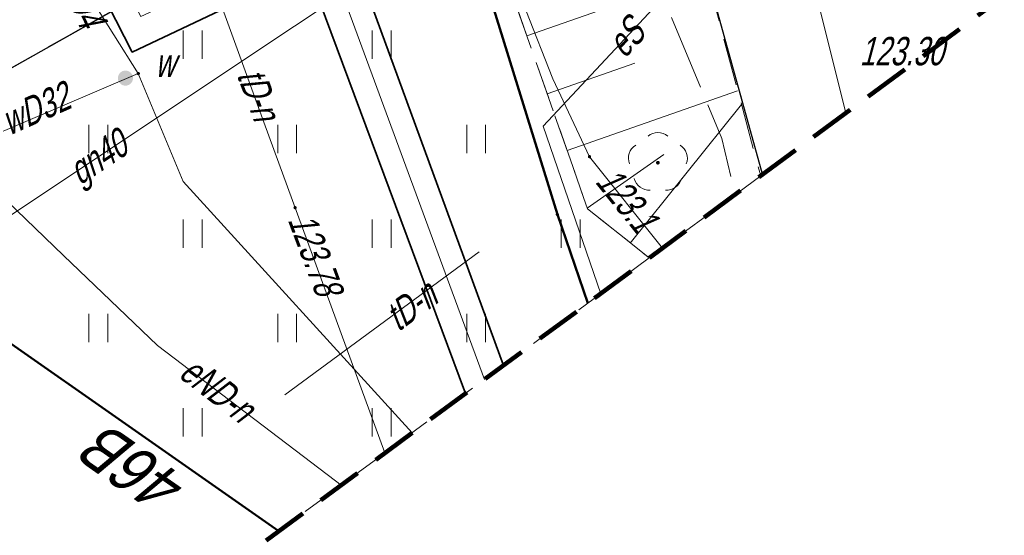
# Model space of a CAD drawing. Extents: x 7463256 to 7464485, y 5957341 to 5958260.
# Tile 59 of 256: x 7463654 to 7463680, y 5957417 to 5957431. Entities that reach past the tile are written whole.
import ezdxf
from ezdxf.enums import TextEntityAlignment as Align

# ---------------------------------------------------------------- set-up
doc = ezdxf.new("R2010")
doc.units = 0
doc.header["$MEASUREMENT"] = 0
for name, pattern in [('1.5_0.5', [2, 1.5, -0.5]), ('218-500', [1, 0.5, -0.5]), ('4', [1.8, 1.2, -0.6]), ('l219_500', [0]), ('mz1.0_0.5', [1.5, 1, -0.5]), ('mz1.25_0.5', [1.75, 1.25, -0.5]), ('mz2.0_0.5', [2.5, 2, -0.5])]:
    doc.linetypes.add(name, pattern=pattern)
doc.layers.get('0').update_dxf_attribs({"color": 2, "linetype": 'CONTINUOUS', "lineweight": 5})
for name, color, linetype in [('000 Inne (niezydentyfikowane)', 7, 'CONTINUOUS'), ('203-Punkt załamania granicy działki nie stabilizowany', 7, 'CONTINUOUS'), ('218-Granica użytku', 7, 'CONTINUOUS'), ('219-Linia granicy', 7, 'CONTINUOUS'), ('238-Punkt adresowy budynku', 7, 'CONTINUOUS'), ('312-Budynek (powierzchnia)', 7, 'CONTINUOUS'), ('drzewo liściaste (punkt)', 7, 'CONTINUOUS'), ('jezdnia (powierzchnia)', 7, 'CONTINUOUS'), ('krawężnik (linia)', 7, 'CONTINUOUS'), ('Obszar opracowania', 7, 'CONTINUOUS'), ('przewód ciepłowniczy (linia)', 7, 'CONTINUOUS'), ('przewód elektroenergetyczny (linia)', 7, 'CONTINUOUS'), ('przewód elektroenergetyczny (linia)-Atr1', 7, 'CONTINUOUS'), ('przewód gazowy (linia)', 7, 'CONTINUOUS'), ('przewód gazowy (linia)-Atr1', 7, 'CONTINUOUS'), ('przewód kanalizacyjny (linia)', 7, 'CONTINUOUS'), ('przewód telekomunikacyjny (linia)', 7, 'CONTINUOUS'), ('przewód telekomunikacyjny (linia)-Atr1', 7, 'CONTINUOUS'), ('przewód telekomunikacyjny - projektowany lub w budowie (linia) - ob. projektowany', 7, 'CONTINUOUS'), ('przewód wodociągowy (linia)', 7, 'CONTINUOUS'), ('przewód wodociągowy (linia)-Atr1', 7, 'CONTINUOUS'), ('punkt o określonej wysokości (sieć elektroenergetyczna)', 7, 'CONTINUOUS'), ('punkt o określonej wysokości (sieć elektroenergetyczna)-Atr2', 7, 'CONTINUOUS'), ('punkt o określonej wysokości (sieć telekomunikacyjna)', 7, 'CONTINUOUS'), ('punkt o określonej wysokości (sieć telekomunikacyjna)-Atr2', 7, 'CONTINUOUS'), ('punkt o określonej wysokości (sieć wodociągowa)', 7, 'CONTINUOUS'), ('punkt o określonej wysokości (sieć wodociągowa)-Atr2', 7, 'CONTINUOUS'), ('punkt wysokościowy sztuczny-Atr2', 7, 'CONTINUOUS'), ('rura ochronna - przewód ciepłowniczy (linia)', 7, 'CONTINUOUS'), ('rura ochronna - przewód elektroenergetyczny (linia)', 7, 'CONTINUOUS'), ('skarpa nieumocniona (powierzchnia)', 7, 'CONTINUOUS'), ('trawnik (powierzchnia)', 7, 'CONTINUOUS'), ('trawnik (powierzchnia) - symbol', 7, 'CONTINUOUS'), ('zasuwa - siec wodociągowa (punkt)', 7, 'CONTINUOUS'), ('zasuwa - siec wodociągowa (punkt)-Atr17', 7, 'CONTINUOUS')]:
    doc.layers.add(name, color=color, linetype=linetype)
doc.styles.get("Standard").update_dxf_attribs({"font": 'txt', "width": 0.75})

# ---------------------------------------------------------------- blocks, each defined once
blk = doc.blocks.new('US25')
at = {"linetype": 'Continuous', "lineweight": 0}
h = blk.add_hatch(color=0, dxfattribs=at)
edge = h.paths.add_edge_path()
edge.add_arc((0, 0), 0.2, 0, 360)
blk = doc.blocks.new('PW01')
at = {"linetype": 'Continuous', "lineweight": 13}
h = blk.add_hatch(color=0, dxfattribs=at)
edge = h.paths.add_edge_path()
edge.add_arc((0, 0), 0.045, 0, 360)
blk = doc.blocks.new('OP021')
at = {"linetype": 'Continuous', "lineweight": 13}
h = blk.add_hatch(color=0, dxfattribs=at)
edge = h.paths.add_edge_path()
edge.add_arc((0, 0), 0.05, 0, 360)
at = {"color": 0, "linetype": 'Continuous', "lineweight": 13}
for centre, start, end in [((0, 0.4), 49.272, 130.728), ((-0.38, 0.124), 121.308, 202.548), ((0.38, 0.124), 337.452, 58.692), ((-0.235, -0.324), 193.221, 274.871), ((0.235, -0.324), 265.129, 346.779)]:
    blk.add_arc(centre, 0.4, start, end, dxfattribs=at)
blk = doc.blocks.new('TU04')
at = {"color": 0, "linetype": 'Continuous', "lineweight": 13}
for p, q in [((0, 0), (0, 0.75)), ((0.5, 0), (0.5, 0.75))]:
    blk.add_line(p, q, dxfattribs=at)
blk = doc.blocks.new('203')
at = {"linetype": 'Continuous', "lineweight": 0}
h = blk.add_hatch(color=0, dxfattribs=at)
edge = h.paths.add_edge_path()
edge.add_arc((0, 0), 0.045, 0, 360)

msp = doc.modelspace()

# ---------------------------------------------------------------- linework, layer by layer
at = {"layer": '000 Inne (niezydentyfikowane)', "color": 7, "linetype": 'Continuous', "lineweight": 13}
for p, q in [((7463667.8, 5957430.09), (7463672.55, 5957431.75)), ((7463668.34, 5957428.55), (7463670.66, 5957429.37)), ((7463668.87, 5957427.05), (7463673.38, 5957428.63)), ((7463670.54, 5957424.6), (7463673.48, 5957428.27)), ((7463669.4, 5957425.53), (7463671.43, 5957426.95))]:
    msp.add_line(p, q, dxfattribs=at)
at = {"layer": '218-Granica użytku', "color": 3, "linetype": '218-500', "lineweight": 18, "flags": 128}
for points in [[(7463668.61, 5957425.36), (7463663.17, 5957442.93)], [(7463669.419, 5957423.013), (7463668.61, 5957425.36)]]:
    msp.add_lwpolyline(points, dxfattribs=at)
at = {"layer": '219-Linia granicy', "color": 3, "linetype": 'l219_500', "lineweight": 50, "flags": 128}
for points in [[(7463668.61, 5957425.36), (7463663.17, 5957442.93)], [(7463669.419, 5957423.013), (7463668.61, 5957425.36)]]:
    msp.add_lwpolyline(points, dxfattribs=at)
at = {"layer": '312-Budynek (powierzchnia)', "color": 7, "linetype": 'Continuous', "lineweight": 50, "flags": 128}
msp.add_lwpolyline([(7463649.91, 5957424.9), (7463661.237, 5957416.978)], dxfattribs=at)
at = {"layer": 'jezdnia (powierzchnia)', "color": 7, "linetype": '1.5_0.5', "lineweight": 18, "flags": 128}
for points in [[(7463674.042, 5957426.423), (7463672.21, 5957433.03), (7463672.09, 5957433.51), (7463671.97, 5957433.98), (7463671.86, 5957434.46), (7463671.75, 5957434.94), (7463671.64, 5957435.42), (7463671.54, 5957435.9), (7463671.44, 5957436.38), (7463671.35, 5957436.86), (7463671.26, 5957437.34), (7463671.17, 5957437.83), (7463671.09, 5957438.31), (7463671.02, 5957438.8), (7463670.94, 5957439.28), (7463670.87, 5957439.77), (7463670.81, 5957440.26), (7463670.75, 5957440.74), (7463670.69, 5957441.23), (7463670.62, 5957441.71), (7463670.56, 5957442.2), (7463670.5, 5957442.68), (7463670.44, 5957443.16), (7463670.38, 5957443.65), (7463670.32, 5957444.13), (7463670.27, 5957444.62), (7463670.21, 5957445.1), (7463670.16, 5957445.59), (7463670.11, 5957446.07), (7463670.06, 5957446.56), (7463670.01, 5957447.04), (7463669.96, 5957447.53), (7463669.92, 5957448.01), (7463669.87, 5957448.5), (7463669.83, 5957448.98), (7463669.79, 5957449.47), (7463669.76, 5957449.93), (7463669.72, 5957450.4), (7463669.7, 5957450.87), (7463669.68, 5957451.33), (7463669.66, 5957451.8), (7463669.64, 5957452.26), (7463669.63, 5957452.73), (7463669.63, 5957453.19), (7463669.63, 5957453.66), (7463669.63, 5957454.13), (7463669.64, 5957454.59), (7463669.65, 5957455.06), (7463669.66, 5957455.52), (7463669.68, 5957455.99), (7463669.69, 5957456.45), (7463669.7, 5957456.92), (7463669.71, 5957457.38), (7463669.72, 5957457.84), (7463669.74, 5957458.3), (7463669.76, 5957458.77), (7463669.78, 5957459.23), (7463669.81, 5957459.69), (7463669.84, 5957460.15), (7463669.87, 5957460.62), (7463669.9, 5957461.08), (7463669.93, 5957461.54), (7463669.97, 5957462), (7463670, 5957462.47), (7463670.03, 5957462.94), (7463670.07, 5957463.4), (7463670.11, 5957463.87), (7463670.16, 5957464.34), (7463670.22, 5957464.8), (7463670.28, 5957465.27), (7463670.35, 5957465.73), (7463670.43, 5957466.2), (7463670.5, 5957466.66), (7463670.59, 5957467.12), (7463677.87, 5957449.36), (7463677.88, 5957448.89), (7463677.9, 5957448.43), (7463677.92, 5957447.96), (7463677.94, 5957447.49), (7463677.96, 5957447.03), (7463677.99, 5957446.56), (7463678.02, 5957446.09), (7463678.06, 5957445.63), (7463678.09, 5957445.16), (7463678.13, 5957444.7), (7463678.18, 5957444.23), (7463678.23, 5957443.77), (7463678.28, 5957443.3), (7463678.33, 5957442.84), (7463678.39, 5957442.36), (7463678.46, 5957441.87), (7463678.52, 5957441.39), (7463678.59, 5957440.9), (7463678.66, 5957440.42), (7463678.73, 5957439.93), (7463678.8, 5957439.45), (7463678.88, 5957438.97), (7463678.96, 5957438.49), (7463679.04, 5957438), (7463679.12, 5957437.52), (7463679.2, 5957437.04), (7463679.29, 5957436.56), (7463680.435, 5957431.139)], [(7463662.48, 5957439.95), (7463664.59, 5957435.13), (7463646.209, 5957424.761)]]:
    msp.add_lwpolyline(points, dxfattribs=at)
at = {"layer": 'krawężnik (linia)', "color": 7, "linetype": 'Continuous', "lineweight": 25, "flags": 128}
for points in [[(7463646.209, 5957424.761), (7463664.59, 5957435.13), (7463662.48, 5957439.95), (7463657.93, 5957449.86), (7463657.65, 5957451.61)], [(7463674.042, 5957426.423), (7463672.21, 5957433.03)]]:
    msp.add_lwpolyline(points, dxfattribs=at)
at = {"layer": 'Obszar opracowania', "color": 132, "linetype": '4', "lineweight": 200, "flags": 128}
msp.add_lwpolyline([(7463648.63, 5957598.42), (7463381.17, 5957559), (7463352.31, 5957567.45), (7463255.88, 5957568.85), (7463280.41, 5957340.9), (7463468.95, 5957378.08), (7463536.66, 5957509.53), (7463626.95, 5957460.4), (7463653.5, 5957411.27), (7463734.5, 5957471.02), (7463879.22, 5957698.07), (7464314.97, 5957939.96), (7464470.72, 5957945.23), (7464483.34, 5958244.06), (7464262.86, 5958260.06), (7464240.11, 5958013.73), (7463789.91, 5957739.13), (7463712.41, 5957593.35)], close=True, dxfattribs=at)
at = {"layer": 'przewód ciepłowniczy (linia)', "color": 212, "linetype": 'Continuous', "lineweight": 18, "flags": 128}
msp.add_lwpolyline([(7463655.09, 5957435.42), (7463657.59, 5957430.6), (7463662.33, 5957432.8), (7463666.682, 5957420.994)], dxfattribs=at)
at = {"layer": 'przewód elektroenergetyczny (linia)', "color": 1, "linetype": 'Continuous', "lineweight": 18, "flags": 128}
for points in [[(7463651.411, 5957598.199), (7463651.48, 5957584.91), (7463651.38, 5957565.24), (7463651.36, 5957562.34), (7463652.25, 5957541.98), (7463652.03, 5957539.46), (7463651.08, 5957537.88), (7463645.2, 5957532.52), (7463638.78, 5957527.04), (7463636.21, 5957524.93), (7463638.44, 5957518.02), (7463639.3, 5957516.14), (7463641.02, 5957511.94), (7463636.62, 5957502), (7463636.79, 5957501.27), (7463637.6, 5957500.71), (7463650.99, 5957479.09), (7463658.5, 5957464.26), (7463659.74, 5957461.92), (7463669.02, 5957441.09), (7463671.79, 5957431.51), (7463668.23, 5957427.7), (7463669.759, 5957423.264)], [(7463671.394, 5957424.469), (7463669.46, 5957426.89), (7463668.49, 5957428.95), (7463664.92, 5957438.05), (7463660.91, 5957447.88), (7463658.78, 5957453.79), (7463657.27, 5957457.64)], [(7463662.892, 5957418.198), (7463662.74, 5957418.31), (7463658.03, 5957421.89), (7463655.54, 5957424.27), (7463651.3, 5957428.36), (7463649.64, 5957430.5), (7463648.74, 5957431.82)]]:
    msp.add_lwpolyline(points, dxfattribs=at)
at = {"layer": 'przewód gazowy (linia)', "color": 40, "linetype": 'Continuous', "lineweight": 18, "flags": 128}
msp.add_lwpolyline([(7463646.968, 5957423.357), (7463649.18, 5957426.18), (7463649.86, 5957426.27), (7463652.41, 5957424.19), (7463661.05, 5957429.95), (7463664, 5957431.91), (7463665.82, 5957433.13), (7463666.06, 5957433.26), (7463668.4, 5957434.65), (7463670.45, 5957435.61), (7463679.38, 5957441.15), (7463681.77, 5957442.64), (7463683.91, 5957443.28), (7463694.62, 5957446.48), (7463695.04, 5957446.48), (7463695.75, 5957446.42)], dxfattribs=at)
at = {"layer": 'przewód kanalizacyjny (linia)', "color": 34, "linetype": 'Continuous', "lineweight": 18, "flags": 128}
msp.add_lwpolyline([(7463676.242, 5957428.046), (7463672.88, 5957441.54), (7463675.43, 5957469.15), (7463680.9, 5957489.45), (7463685.86, 5957496.6), (7463680.9, 5957489.45), (7463680.42, 5957489.79), (7463676.5, 5957492.57), (7463676.02, 5957492.91), (7463669.73, 5957483.58)], dxfattribs=at)
at = {"layer": 'przewód telekomunikacyjny (linia)', "color": 30, "linetype": 'Continuous', "lineweight": 18, "flags": 128}
for points in [[(7463664.048, 5957419.051), (7463660.84, 5957427.8), (7463657.39, 5957437.3), (7463654.38, 5957443.19), (7463653.67, 5957442.85)], [(7463661.4, 5957420.59), (7463666.54, 5957424.37)]]:
    msp.add_lwpolyline(points, dxfattribs=at)
at = {"layer": 'przewód telekomunikacyjny - projektowany lub w budowie (linia) - ob. projektowany', "color": 30, "linetype": 'mz2.0_0.5', "lineweight": 18, "flags": 128}
msp.add_lwpolyline([(7463413.42, 5957517.41), (7463410.84, 5957533.74), (7463431.23, 5957536.93), (7463433.06, 5957539.05), (7463435.21, 5957539.24), (7463437, 5957537.76), (7463460.31, 5957541.32), (7463461.48, 5957543.69), (7463467.27, 5957542.29), (7463470.76, 5957542.77), (7463477.71, 5957539.31), (7463488.01, 5957541.08), (7463489.44, 5957531.37), (7463530.84, 5957537.68), (7463545.63, 5957539.63), (7463555.26, 5957540.13), (7463555.96, 5957541.75), (7463562.52, 5957541.9), (7463572.79, 5957541), (7463581.12, 5957539.74), (7463596.69, 5957535.13), (7463607.56, 5957530.27), (7463613.92, 5957525.55), (7463633.51, 5957503.42), (7463638.24, 5957496.95), (7463638.73, 5957495.47), (7463639.99, 5957494.45), (7463649.9, 5957479.61), (7463659.63, 5957459.45), (7463672.96, 5957427.37), (7463673.317, 5957425.888)], dxfattribs=at)
at = {"layer": 'przewód wodociągowy (linia)', "color": 5, "linetype": 'Continuous', "lineweight": 18, "flags": 128}
for points in [[(7463664.764, 5957419.579), (7463658.71, 5957426.23), (7463657.52, 5957429.09), (7463656.23, 5957431.15), (7463654.41, 5957435.04)], [(7463657.52, 5957429.09), (7463650.41, 5957426.06), (7463647.82, 5957423.01), (7463648.29, 5957422.55)]]:
    msp.add_lwpolyline(points, dxfattribs=at)
at = {"layer": 'rura ochronna - przewód ciepłowniczy (linia)', "color": 212, "linetype": 'Continuous', "lineweight": 35, "flags": 128}
for points in [[(7463666.175, 5957420.62), (7463662, 5957431.86), (7463657.36, 5957429.66), (7463654.57, 5957435.13), (7463655.59, 5957435.71), (7463657.81, 5957431.53)], [(7463657.81, 5957431.53), (7463662.66, 5957433.73), (7463667.186, 5957421.366)]]:
    msp.add_lwpolyline(points, dxfattribs=at)
at = {"layer": 'rura ochronna - przewód elektroenergetyczny (linia)', "color": 1, "linetype": 'Continuous', "lineweight": 35, "flags": 128}
msp.add_lwpolyline([(7463637.6, 5957500.71), (7463650.99, 5957479.09), (7463658.5, 5957464.26), (7463659.74, 5957461.92), (7463669.02, 5957441.09), (7463671.79, 5957431.51), (7463668.23, 5957427.7)], dxfattribs=at)
at = {"layer": 'skarpa nieumocniona (powierzchnia)', "color": 7, "linetype": 'mz1.25_0.5', "lineweight": 18, "flags": 128}
msp.add_lwpolyline([(7463662.46, 5957453.99), (7463672.21, 5957433.02), (7463673.99, 5957426.38), (7463671.04, 5957424.21), (7463669.41, 5957425.51), (7463667.17, 5957431.89), (7463665.7, 5957436.4), (7463664.58, 5957438.95), (7463663.17, 5957442.93), (7463659.69, 5957451.87), (7463658.62, 5957453.71), (7463659.98, 5957454.14)], close=True, dxfattribs=at)
at = {"layer": 'trawnik (powierzchnia)', "color": 7, "linetype": 'mz1.0_0.5', "lineweight": 18, "flags": 128}
msp.add_lwpolyline([(7463659.69, 5957451.87), (7463663.17, 5957442.93), (7463664.58, 5957438.95), (7463665.7, 5957436.4), (7463667.17, 5957431.89), (7463669.41, 5957425.51), (7463671.04, 5957424.21), (7463661.24, 5957416.98), (7463649.91, 5957424.9), (7463647.79, 5957421.83), (7463646.21, 5957424.76), (7463664.59, 5957435.13), (7463662.48, 5957439.95), (7463657.93, 5957449.86), (7463657.65, 5957451.61), (7463657.95, 5957452.81), (7463658.62, 5957453.71)], close=True, dxfattribs=at)

# ---------------------------------------------------------------- block references
at = {"layer": '203-Punkt załamania granicy działki nie stabilizowany', "color": 3, "linetype": 'Continuous', "lineweight": 18}
msp.add_blockref('203', (7463668.61, 5957425.36), dxfattribs=at)
at = {"layer": 'drzewo liściaste (punkt)', "color": 94, "linetype": 'Continuous', "lineweight": 13}
msp.add_blockref('OP021', (7463671.27, 5957426.73), dxfattribs=at)
at = {"layer": 'punkt o określonej wysokości (sieć elektroenergetyczna)', "color": 1, "linetype": 'Continuous', "lineweight": 13}
msp.add_blockref('PW01', (7463669.46, 5957426.89), dxfattribs=at)
at = {"layer": 'punkt o określonej wysokości (sieć telekomunikacyjna)', "color": 30, "linetype": 'Continuous', "lineweight": 13}
msp.add_blockref('PW01', (7463661.67, 5957425.54), dxfattribs=at)
at = {"layer": 'punkt o określonej wysokości (sieć wodociągowa)', "color": 5, "linetype": 'Continuous', "lineweight": 13}
msp.add_blockref('PW01', (7463657.52, 5957429.09), dxfattribs=at)
at = {"layer": 'trawnik (powierzchnia) - symbol', "color": 7, "linetype": 'Continuous', "lineweight": 18}
for p in [(7463658.71, 5957429.48), (7463663.71, 5957429.48), (7463656.21, 5957426.98), (7463661.21, 5957426.98), (7463666.21, 5957426.98), (7463658.71, 5957424.48), (7463663.71, 5957424.48), (7463668.71, 5957424.48), (7463656.21, 5957421.98), (7463661.21, 5957421.98), (7463666.21, 5957421.98), (7463658.71, 5957419.48), (7463663.71, 5957419.48)]:
    msp.add_blockref('TU04', p, dxfattribs=at)
at = {"layer": 'zasuwa - siec wodociągowa (punkt)', "color": 7, "linetype": 'Continuous', "lineweight": 13}
msp.add_blockref('US25', (7463657.18, 5957428.97), dxfattribs=at)

# ---------------------------------------------------------------- texts
at = {"layer": '238-Punkt adresowy budynku', "color": 7, "linetype": 'Continuous', "lineweight": 25, "oblique": 15, "width": 0.9}
msp.add_text('46B', height=1.25, rotation=145.033, dxfattribs=at).set_placement((7463658.92, 5957418.29))
at = {"layer": 'przewód elektroenergetyczny (linia)-Atr1', "color": 1, "oblique": 15, "width": 0.72}
msp.add_text('eS', height=0.75, rotation=46.942, dxfattribs=at).set_placement((7463670.11, 5957429.72), align=Align.MIDDLE_LEFT)
msp.add_text('eND-n', height=0.75, rotation=322.52, dxfattribs=at).set_placement((7463658.55, 5957421.08))
at = {"layer": 'przewód gazowy (linia)-Atr1', "color": 7, "oblique": 15, "width": 0.72}
msp.add_text('gn40', height=0.75, rotation=33.69, dxfattribs=at).set_placement((7463655.77, 5957426.43), align=Align.MIDDLE_LEFT)
at = {"layer": 'przewód telekomunikacyjny (linia)-Atr1', "color": 30, "oblique": 15, "width": 0.72}
for rotation, p in [(290.4, (7463660.12, 5957429.06)), (36.39, (7463664.4, 5957422.24))]:
    msp.add_text('tD-n', height=0.75, rotation=rotation, dxfattribs=at).set_placement(p)
at = {"layer": 'przewód wodociągowy (linia)-Atr1', "color": 5, "oblique": 15, "width": 0.72}
msp.add_text('wD32', height=0.75, rotation=23.96, dxfattribs=at).set_placement((7463654.1, 5957427.44))
at = {"layer": 'punkt o określonej wysokości (sieć elektroenergetyczna)-Atr2', "color": 1, "oblique": 15, "width": 0.72}
msp.add_text('123.1', height=0.75, rotation=308.89, dxfattribs=at).set_placement((7463669.59, 5957426.22))
at = {"layer": 'punkt o określonej wysokości (sieć telekomunikacyjna)-Atr2', "color": 30, "oblique": 15, "width": 0.72}
msp.add_text('123.78', height=0.75, rotation=290.46, dxfattribs=at).set_placement((7463661.47, 5957425.22))
at = {"layer": 'punkt o określonej wysokości (sieć wodociągowa)-Atr2', "color": 5, "oblique": 15, "width": 0.72}
msp.add_text('122.94', height=0.75, rotation=295.88, dxfattribs=at).set_placement((7463655.04, 5957432.22))
at = {"layer": 'punkt wysokościowy sztuczny-Atr2', "color": 7, "oblique": 15, "width": 0.72}
msp.add_text('123.30', height=0.75, dxfattribs=at).set_placement((7463676.61, 5957429.31))
at = {"layer": 'zasuwa - siec wodociągowa (punkt)-Atr17', "color": 7, "oblique": 15, "width": 0.72}
msp.add_text('w', height=0.75, dxfattribs=at).set_placement((7463657.96, 5957429))

doc.saveas('drawing.dxf')
